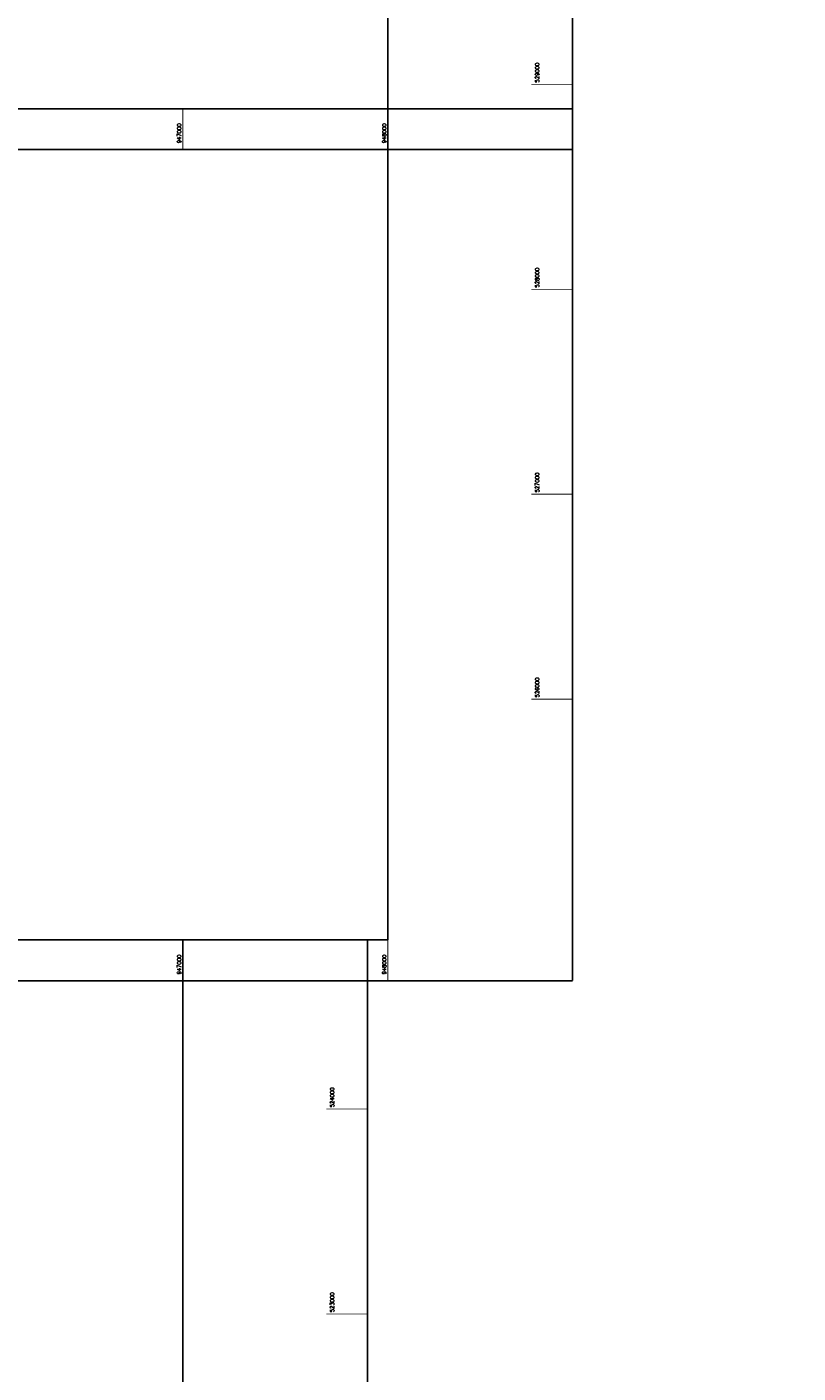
# Model space of a CAD drawing. Header units: feet. Extents: x 923032 to 950902, y 470215 to 606658.
# Tile 16 of 66: x 946240 to 950000, y 522712 to 529280. Entities that reach past the tile are written whole.
import ezdxf

# ---------------------------------------------------------------- set-up
doc = ezdxf.new("R2010")
doc.units = ezdxf.units.FT
doc.header["$MEASUREMENT"] = 0
doc.header["$XCLIPFRAME"] = 0
doc.linetypes.add('DASHED', pattern=[0.75, 0.5, -0.25])
doc.linetypes.add('DASHED2', pattern=[0.375, 0.25, -0.125])
doc.layers.add('ALIGNSPACE-24x36', color=1, linetype='DASHED2', plot=False)
for name, color, linetype in [('GRID-LABELS-X', 7, 'Continuous'), ('GRID-LABELS-Y', 7, 'Continuous'), ('GRID-TICKS-X', 7, 'Continuous'), ('GRID-TICKS-Y', 7, 'Continuous'), ('MATCHLINE', 7, 'DASHED')]:
    doc.layers.add(name, color=color, linetype=linetype)
doc.layers.add('MrSID', color=251, linetype='Continuous', transparency=0.2)
doc.styles.get("Standard").update_dxf_attribs({"font": 'simplex.shx'})
picture_1 = doc.add_image_def('image4.sid', size_in_pixel=(6320, 6970))

msp = doc.modelspace()

# ---------------------------------------------------------------- linework, layer by layer
at = {"layer": 'ALIGNSPACE-24x36'}
for points in [[(942000, 532937), (948900.2, 532937), (948900.2, 528681.2), (942000, 528681.2)], [(942000, 528881.2), (948900.2, 528881.2), (948900.2, 524625.3), (942000, 524625.3)], [(941000, 524825.3), (947900.2, 524825.3), (947900.2, 520569.5), (941000, 520569.5)]]:
    msp.add_lwpolyline(points, close=True, dxfattribs=at)
at = {"layer": 'GRID-TICKS-X', "const_width": 4, "flags": 128}
for points in [[(947000, 528881.2), (947000, 528681.2)], [(948000, 528881.2), (948000, 528681.2)], [(947000, 524825.3), (947000, 524625.3)], [(948000, 524825.3), (948000, 524625.3)]]:
    msp.add_lwpolyline(points, dxfattribs=at)
at = {"layer": 'GRID-TICKS-Y', "const_width": 4, "flags": 128}
for points in [[(948700.2, 529000), (948900.2, 529000)], [(948700.2, 528000), (948900.2, 528000)], [(948700.2, 527000), (948900.2, 527000)], [(948700.2, 526000), (948900.2, 526000)], [(947700.2, 524000), (947900.2, 524000)], [(947700.2, 523000), (947900.2, 523000)]]:
    msp.add_lwpolyline(points, dxfattribs=at)
at = {"layer": 'MATCHLINE'}
for p, q in [((942000, 528881.2), (948000, 528881.2)), ((942000, 528681.2), (948000, 528681.2)), ((942000, 524825.3), (948000, 524825.3)), ((942000, 524625.3), (948000, 524625.3))]:
    msp.add_line(p, q, dxfattribs=at)

# ---------------------------------------------------------------- texts
at = {"layer": 'GRID-LABELS-X'}
for s, p in [('947000', (946991.6, 528712.6)), ('948000', (947991.6, 528712.6)), ('947000', (946991.6, 524656.8)), ('948000', (947991.6, 524656.8))]:
    msp.add_text(s, height=18.75, rotation=90, dxfattribs=at).set_placement(p)
at = {"layer": 'GRID-LABELS-Y'}
for s, p in [('529000', (948737.6, 529008.7)), ('528000', (948737.6, 528008.7)), ('527000', (948737.6, 527008.7)), ('526000', (948737.6, 526008.7)), ('524000', (947737.6, 524008.7)), ('523000', (947737.6, 523008.7))]:
    msp.add_text(s, height=18.75, rotation=90, dxfattribs=at).set_placement(p)

# ---------------------------------------------------------------- pictures from other files: only their frames are drawn
at = {"layer": 'MrSID'}
image = msp.add_image(picture_1, insert=(944016.7, 515780.5), size_in_units=(20734.9, 22867.5), dxfattribs=at)
image.set_boundary_path([(1823.22, -0.5), (-0.5, -0.5), (-0.5, 6685.05), (299.22, 6685.05), (299.22, 5448.84), (908.82, 5448.84), (908.82, 4212.627), (1213.62, 4212.627), (1213.62, 1740.205), (1518.42, 1740.205), (1518.42, 564.954), (1823.22, 564.954), (1823.22, -0.5)])

doc.saveas('drawing.dxf')
